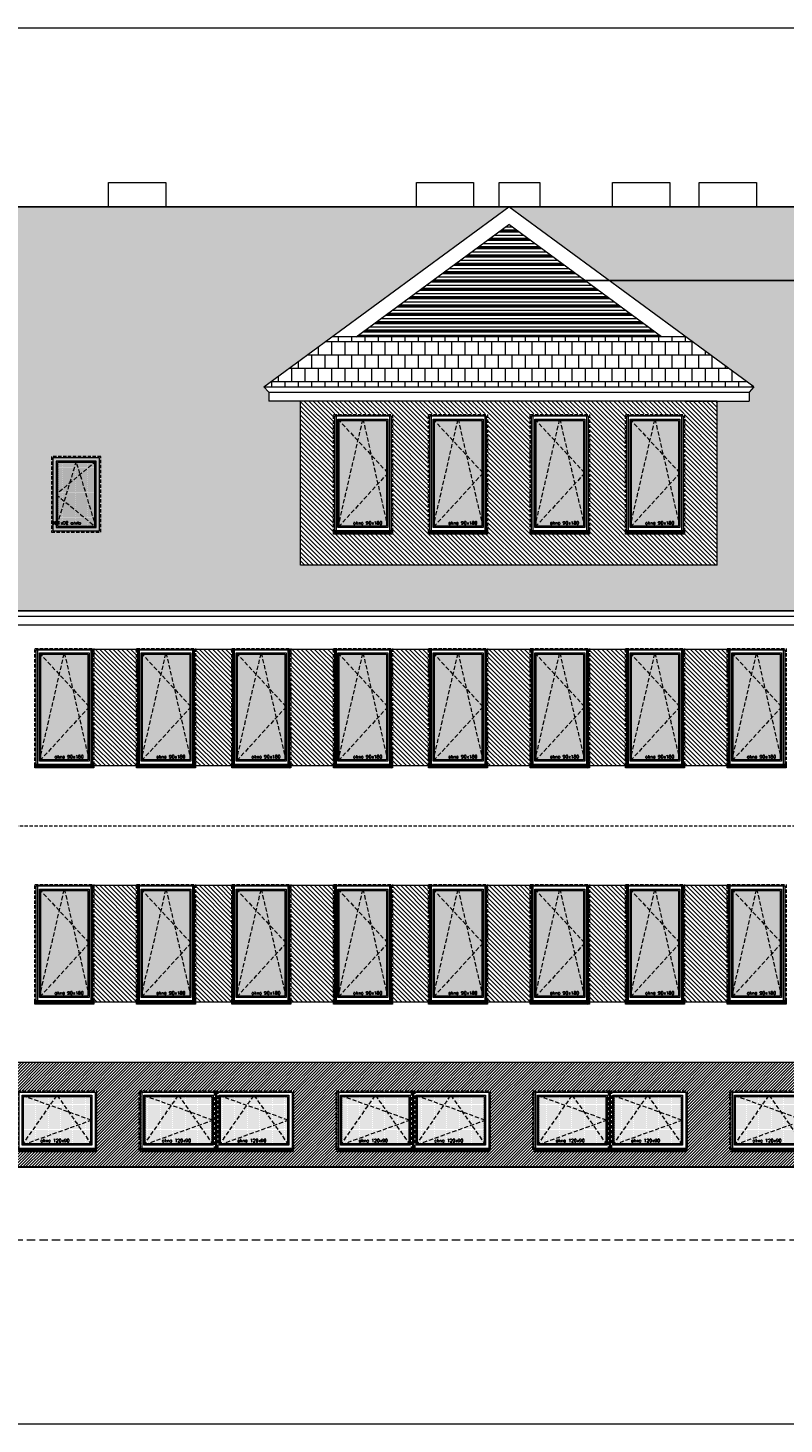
# Model space of a CAD drawing. Header units: millimetres. Extents: x 28291 to 177760, y -399809 to -170937.
# Tile 15 of 256: x 58140 to 59292, y -238865 to -236738. Entities that reach past the tile are written whole.
import ezdxf

# ---------------------------------------------------------------- set-up
doc = ezdxf.new("R2010")
doc.units = ezdxf.units.MM
for name, pattern in [('CACHE', [9.525, 6.35, -3.175]), ('CARKOVANA', [7.5, 5, -2.5]), ('HIDDEN', [9.525, 6.35, -3.175])]:
    doc.linetypes.add(name, pattern=pattern)
doc.layers.get('0').update_dxf_attribs({"lineweight": 0})
for name, color, linetype, lineweight in [('! opisy okien elewacja', 7, 'Continuous', 0), ('!! 0_ Istn-sciany', 3, 'Continuous', 30), ('!! 0_ Istn-widok', 1, 'Continuous', 15), ('!! 0_ WIDOK ELEWACJA', 4, 'Continuous', 0), ('!! 0_Istn-cienka', 4, 'Continuous', 9), ('!! 0_Istn-drzwi', 1, 'Continuous', 13), ('!! 1_Hatch dach', 252, 'Continuous', 5), ('!! 2_NOWE OKNA WIDOk - remont', 140, 'Continuous', 5), ('!! 2_posadzki winyle 2', 43, 'Continuous', 9), ('!! 2_TYNK OBRYS', 252, 'Continuous', 13)]:
    doc.layers.add(name, color=color, linetype=linetype, lineweight=lineweight)
for name, color, linetype, lineweight, true_color in [('!! 0_ Istn-okna - wymienione', 9, 'Continuous', 13, 0x808080), ('!! 1_ELEWACJA KOLOR', 7, 'Continuous', 13, 0x6888bb), ('!! 1_Wyburzenia', 252, 'CARKOVANA', 13, 0x696969), ('!! 2_ELEWACJA COKÓŁ', 9, 'Continuous', 13, 0x808080)]:
    doc.layers.add(name, color=color, linetype=linetype, lineweight=lineweight, true_color=true_color)
doc.layers.add('!!_1  OPISY ELEWACJE', color=250, linetype='Continuous')
doc.styles.add('TXT', font='simplex.shx')

# ---------------------------------------------------------------- blocks, each defined once
blk = doc.blocks.new('okno 90x180')
at = {"layer": '!! 1_Hatch dach', "true_color": 0x575757}
h = blk.add_hatch(dxfattribs=at)
h.set_pattern_fill('DOTS', color=251)
h.set_pattern_definition([(0, (-9632.3096, -11392.1331), (0.79375, 1.5875), [0, -1.5875])])
h.paths.add_polyline_path([(9, -10), (81, -10), (81, -171), (9, -171)])
at = {"layer": '!! 2_posadzki winyle 2'}
h = blk.add_hatch(dxfattribs=at)
h.set_pattern_fill('ANSI31', color=252, scale=0.2)
h.paths.add_polyline_path([(0, -178), (90, -178), (90, -183), (0, -183)])
at = {"layer": '!! 0_ Istn-okna - wymienione', "linetype": 'CARKOVANA', "lineweight": 5}
blk.add_lwpolyline([(0, -1), (90, -1), (90, -180), (0, -180)], close=True, dxfattribs=at)
at = {"layer": '!! 0_ Istn-okna - wymienione'}
for points in [[(2, -3), (88, -3), (88, -178), (2, -178)], [(7, -8), (83, -8), (83, -173), (7, -173)], [(9, -10), (81, -10), (81, -171), (9, -171)], [(0, -178), (90, -178), (90, -183), (0, -183)]]:
    blk.add_lwpolyline(points, close=True, dxfattribs=at)
at = {"layer": '!! 1_Hatch dach', "color": 251, "linetype": 'CACHE', "true_color": 0x575757}
for points in [[(7, -173), (45, -8), (83, -173)], [(7, -8), (83, -90), (7, -173)]]:
    blk.add_lwpolyline(points, dxfattribs=at)
at = {"insert": (30.1, -163.6), "char_height": 5, "attachment_point": 1, "style": 'TXT'}
blk.add_mtext_dynamic_manual_height_columns('okno 90x180', width=52.63, gutter_width=75, heights=[0], dxfattribs=at)
blk = doc.blocks.new('okno 115x115')
at = {"layer": '!! 1_Hatch dach', "true_color": 0x575757}
h = blk.add_hatch(dxfattribs=at)
h.set_pattern_fill('DOTS', color=251, angle=360)
h.set_pattern_definition([(360, (-21873.4686, 1906.5186), (0.79375, 1.5875), [0, -1.5875])])
h.paths.add_polyline_path([(-12259.7, 13266.7), (-12157.7, 13266.7), (-12157.7, 13194.7), (-12259.7, 13194.7)])
h = blk.add_hatch(dxfattribs=at)
h.set_pattern_fill('ANSI31', color=251, scale=0.2, angle=360)
h.paths.add_polyline_path([(-12264.2, 13187.7), (-12153.2, 13187.7), (-12153.2, 13182.7), (-12264.2, 13182.7)])
at = {"layer": '!! 0_ Istn-okna - wymienione', "linetype": 'CARKOVANA', "lineweight": 5}
blk.add_lwpolyline([(-12268.7, 13275.7), (-12148.7, 13275.7), (-12148.7, 13185.7), (-12268.7, 13185.7)], close=True, dxfattribs=at)
at = {"layer": '!! 0_ Istn-okna - wymienione'}
for points in [[(-12266.7, 13273.7), (-12150.7, 13273.7), (-12150.7, 13187.7), (-12266.7, 13187.7)], [(-12261.7, 13268.7), (-12155.7, 13268.7), (-12155.7, 13192.7), (-12261.7, 13192.7)], [(-12259.7, 13266.7), (-12157.7, 13266.7), (-12157.7, 13194.7), (-12259.7, 13194.7)], [(-12266.7, 13187.7), (-12150.7, 13187.7), (-12150.7, 13182.7), (-12266.7, 13182.7)]]:
    blk.add_lwpolyline(points, close=True, dxfattribs=at)
at = {"layer": '!! 1_Hatch dach', "color": 251, "linetype": 'CACHE', "true_color": 0x575757}
for points in [[(-12261.7, 13192.7), (-12208.7, 13268.7), (-12155.7, 13192.7)], [(-12261.7, 13268.7), (-12155.7, 13230.7), (-12261.7, 13192.7)]]:
    blk.add_lwpolyline(points, dxfattribs=at)
at = {"insert": (-12234.1, 13202.1), "char_height": 5, "attachment_point": 1, "style": 'TXT'}
blk.add_mtext_dynamic_manual_height_columns('okno 120x90', width=52.63, gutter_width=75, heights=[0], dxfattribs=at)
blk = doc.blocks.new('OKNO POŁACIOWE')
at = {"layer": '!! 1_Hatch dach', "true_color": 0x575757}
h = blk.add_hatch(dxfattribs=at)
h.set_pattern_fill('DOTS', color=251)
h.set_pattern_definition([(0, (62967.6391, -229507.4222), (0.79375, 1.5875), [0, -1.5875])])
h.paths.add_polyline_path([(72608.9, -218174.3), (72665.9, -218174.3), (72665.9, -218271.3), (72608.9, -218271.3)])
at = {"layer": '!! 0_ Istn-okna - wymienione', "linetype": 'CARKOVANA', "lineweight": 5}
blk.add_lwpolyline([(72599.9, -218165.3), (72674.9, -218165.3), (72674.9, -218280.3), (72599.9, -218280.3)], close=True, dxfattribs=at)
at = {"layer": '!! 0_ Istn-okna - wymienione'}
for points in [[(72601.9, -218167.3), (72672.9, -218167.3), (72672.9, -218278.3), (72601.9, -218278.3)], [(72606.9, -218172.3), (72667.9, -218172.3), (72667.9, -218273.3), (72606.9, -218273.3)], [(72608.9, -218174.3), (72665.9, -218174.3), (72665.9, -218271.3), (72608.9, -218271.3)]]:
    blk.add_lwpolyline(points, close=True, dxfattribs=at)
at = {"layer": '!! 1_Hatch dach', "color": 251, "linetype": 'CACHE', "true_color": 0x575757}
for points in [[(72606.9, -218273.3), (72637.4, -218172.3), (72667.9, -218273.3)], [(72606.9, -218172.3), (72667.9, -218222.8), (72606.9, -218273.3)]]:
    blk.add_lwpolyline(points, dxfattribs=at)
at = {"insert": (72630, -218263.9), "char_height": 5, "attachment_point": 1, "style": 'TXT'}
blk.add_mtext_dynamic_manual_height_columns('okno 90x180', width=52.63, gutter_width=75, heights=[0], dxfattribs=at)

msp = doc.modelspace()

# ---------------------------------------------------------------- hatches: boundary and pattern name
at = {"layer": '!! 1_ELEWACJA KOLOR', "true_color": 0xa78758}
h = msp.add_hatch(dxfattribs=at)
h.set_pattern_fill('ANSI31', color=45, scale=1.5, angle=-90)
h.paths.add_polyline_path([(59190.56903, -237306.48603), (59142.06903, -237306.48603), (58555.56903, -237306.48603), (58555.56903, -237556.44129), (59190.56903, -237556.44129)])
h.paths.add_polyline_path([(58905.56903, -237509.06821), (58905.56903, -237504.06821), (58905.56903, -237326.06821), (58995.56903, -237326.06821), (58995.56903, -237506.06821), (58995.56903, -237509.06821)], flags=16)
h.paths.add_polyline_path([(58910.06903, -237508.06821), (58910.06903, -237504.06821), (58907.56903, -237504.06821), (58907.56903, -237328.06821), (58993.56903, -237328.06821), (58993.56903, -237504.06821), (58991.06903, -237504.06821), (58991.06903, -237508.06821)], flags=0)
h.paths.add_polyline_path([(58912.56903, -237499.06821), (58912.56903, -237333.06821), (58988.56903, -237333.06821), (58988.56903, -237499.06821)], flags=0)
h.paths.add_polyline_path([(58912.56903, -237499.06821), (58914.56903, -237490.33136), (58914.56903, -237335.25242), (58914.40035, -237335.06821), (58950.1112, -237335.06821), (58950.56903, -237333.06821), (58951.02686, -237335.06821), (58986.56903, -237335.06821), (58986.56903, -237413.884), (58988.56903, -237416.06821), (58986.56903, -237418.25242), (58986.56903, -237497.06821), (58914.40035, -237497.06821)], flags=0)
h.paths.add_polyline_path([(58840.56903, -237509.06821), (58750.56903, -237509.06821), (58750.56903, -237504.06821), (58750.56903, -237326.06821), (58840.56903, -237326.06821), (58840.56903, -237506.06821)], flags=16)
h.paths.add_polyline_path([(58836.06903, -237508.06821), (58755.06903, -237508.06821), (58755.06903, -237504.06821), (58752.56903, -237504.06821), (58752.56903, -237328.06821), (58838.56903, -237328.06821), (58838.56903, -237504.06821), (58836.06903, -237504.06821)], flags=0)
h.paths.add_polyline_path([(58833.56903, -237499.06821), (58757.56903, -237499.06821), (58757.56903, -237333.06821), (58833.56903, -237333.06821)], flags=0)
h.paths.add_polyline_path([(58831.56903, -237497.06821), (58759.40035, -237497.06821), (58757.56903, -237499.06821), (58759.56903, -237490.33136), (58759.56903, -237335.25242), (58759.40035, -237335.06821), (58795.1112, -237335.06821), (58795.56903, -237333.06821), (58796.02686, -237335.06821), (58831.56903, -237335.06821), (58831.56903, -237413.884), (58833.56903, -237416.06821), (58831.56903, -237418.25242)], flags=0)
h.paths.add_polyline_path([(59050.56903, -237509.06821), (59050.56903, -237504.06821), (59050.56903, -237326.06821), (59140.56903, -237326.06821), (59140.56903, -237506.06821), (59140.56903, -237509.06821)], flags=16)
h.paths.add_polyline_path([(59052.56903, -237504.06821), (59052.56903, -237328.06821), (59138.56903, -237328.06821), (59138.56903, -237504.06821), (59136.06903, -237504.06821), (59136.06903, -237508.06821), (59055.06903, -237508.06821), (59055.06903, -237504.06821)], flags=0)
h.paths.add_polyline_path([(59057.56903, -237499.06821), (59057.56903, -237333.06821), (59133.56903, -237333.06821), (59133.56903, -237499.06821)], flags=0)
h.paths.add_polyline_path([(59057.56903, -237499.06821), (59059.56903, -237490.33136), (59059.56903, -237335.25242), (59059.40035, -237335.06821), (59095.1112, -237335.06821), (59095.56903, -237333.06821), (59096.02686, -237335.06821), (59131.56903, -237335.06821), (59131.56903, -237413.884), (59133.56903, -237416.06821), (59131.56903, -237418.25242), (59131.56903, -237497.06821), (59059.40035, -237497.06821)], flags=0)
h.paths.add_polyline_path([(58695.56903, -237509.06821), (58605.56903, -237509.06821), (58605.56903, -237504.06821), (58605.56903, -237326.06821), (58695.56903, -237326.06821), (58695.56903, -237506.06821)], flags=16)
h.paths.add_polyline_path([(58693.56903, -237504.06821), (58691.06903, -237504.06821), (58691.06903, -237508.06821), (58610.06903, -237508.06821), (58610.06903, -237504.06821), (58607.56903, -237504.06821), (58607.56903, -237328.06821), (58693.56903, -237328.06821)], flags=0)
h.paths.add_polyline_path([(58688.56903, -237499.06821), (58612.56903, -237499.06821), (58612.56903, -237333.06821), (58688.56903, -237333.06821)], flags=0)
h.paths.add_polyline_path([(58686.56903, -237497.06821), (58614.40035, -237497.06821), (58612.56903, -237499.06821), (58614.56903, -237490.33136), (58614.56903, -237335.25242), (58614.40035, -237335.06821), (58650.1112, -237335.06821), (58650.56903, -237333.06821), (58651.02686, -237335.06821), (58686.56903, -237335.06821), (58686.56903, -237413.884), (58688.56903, -237416.06821), (58686.56903, -237418.25242)], flags=0)
h.paths.add_polyline_path([(58634.39678, -237495.90858), (58684.51583, -237495.90858), (58684.51583, -237488.40858), (58634.39678, -237488.40858)], flags=8)
h.paths.add_polyline_path([(58779.39678, -237495.90858), (58829.51583, -237495.90858), (58829.51583, -237488.40858), (58779.39678, -237488.40858)], flags=8)
h.paths.add_polyline_path([(58934.39678, -237495.90858), (58984.51583, -237495.90858), (58984.51583, -237488.40858), (58934.39678, -237488.40858)], flags=8)
h.paths.add_polyline_path([(59079.39678, -237495.90858), (59129.51583, -237495.90858), (59129.51583, -237488.40858), (59079.39678, -237488.40858)], flags=8)
h = msp.add_hatch(dxfattribs=at)
h.set_pattern_fill('ANSI31', color=45, scale=1.5, angle=-90)
h.set_pattern_definition([(315, (6869.515, -90), (3.36759605, 3.36759605), [])])
h.paths.add_polyline_path([(58238.56903, -237684.26576), (58307.56903, -237684.26576), (58307.56903, -237862.26576), (58238.56903, -237862.26576)])
h = msp.add_hatch(dxfattribs=at)
h.set_pattern_fill('ANSI31', color=45, scale=1.5, angle=-90)
h.set_pattern_definition([(315, (7014.515, -90), (3.36759605, 3.36759605), [])])
h.paths.add_polyline_path([(58393.56903, -237684.26576), (58452.56903, -237684.26576), (58452.56903, -237862.26576), (58393.56903, -237862.26576)])
h = msp.add_hatch(dxfattribs=at)
h.set_pattern_fill('ANSI31', color=45, scale=1.5, angle=-90)
h.set_pattern_definition([(315, (7169.515, -90), (3.36759605, 3.36759605), [])])
h.paths.add_polyline_path([(58538.56903, -237684.26576), (58607.56903, -237684.26576), (58607.56903, -237862.26576), (58538.56903, -237862.26576)])
h = msp.add_hatch(dxfattribs=at)
h.set_pattern_fill('ANSI31', color=45, scale=1.5, angle=-90)
h.set_pattern_definition([(315, (7314.515, -90), (3.36759605, 3.36759605), [])])
h.paths.add_polyline_path([(58693.56903, -237684.26576), (58752.56903, -237684.26576), (58752.56903, -237862.26576), (58693.56903, -237862.26576)])
h = msp.add_hatch(dxfattribs=at)
h.set_pattern_fill('ANSI31', color=45, scale=1.5, angle=-90)
h.set_pattern_definition([(315, (7469.515, -90), (3.36759605, 3.36759605), [])])
h.paths.add_polyline_path([(58838.56903, -237684.26576), (58907.56903, -237684.26576), (58907.56903, -237862.26576), (58838.56903, -237862.26576)])
h = msp.add_hatch(dxfattribs=at)
h.set_pattern_fill('ANSI31', color=45, scale=1.5, angle=-90)
h.set_pattern_definition([(315, (7614.515, -90), (3.36759605, 3.36759605), [])])
h.paths.add_polyline_path([(58993.56903, -237684.26576), (59052.56903, -237684.26576), (59052.56903, -237862.26576), (58993.56903, -237862.26576)])
h = msp.add_hatch(dxfattribs=at)
h.set_pattern_fill('ANSI31', color=45, scale=1.5, angle=-90)
h.set_pattern_definition([(315, (7769.515, -90), (3.36759605, 3.36759605), [])])
h.paths.add_polyline_path([(59138.56903, -237684.26576), (59207.56903, -237684.26576), (59207.56903, -237862.26576), (59138.56903, -237862.26576)])
h = msp.add_hatch(dxfattribs=at)
h.set_pattern_fill('ANSI31', color=45, scale=1.5, angle=-90)
h.set_pattern_definition([(315, (6869.515, -450), (3.36759605, 3.36759605), [])])
h.paths.add_polyline_path([(58238.56903, -238044.26576), (58307.56903, -238044.26576), (58307.56903, -238222.26576), (58238.56903, -238222.26576)])
h = msp.add_hatch(dxfattribs=at)
h.set_pattern_fill('ANSI31', color=45, scale=1.5, angle=-90)
h.set_pattern_definition([(315, (7014.515, -450), (3.36759605, 3.36759605), [])])
h.paths.add_polyline_path([(58393.56903, -238044.26576), (58452.56903, -238044.26576), (58452.56903, -238222.26576), (58393.56903, -238222.26576)])
h = msp.add_hatch(dxfattribs=at)
h.set_pattern_fill('ANSI31', color=45, scale=1.5, angle=-90)
h.set_pattern_definition([(315, (7169.515, -450), (3.36759605, 3.36759605), [])])
h.paths.add_polyline_path([(58538.56903, -238044.26576), (58607.56903, -238044.26576), (58607.56903, -238222.26576), (58538.56903, -238222.26576)])
h = msp.add_hatch(dxfattribs=at)
h.set_pattern_fill('ANSI31', color=45, scale=1.5, angle=-90)
h.set_pattern_definition([(315, (7314.515, -450), (3.36759605, 3.36759605), [])])
h.paths.add_polyline_path([(58693.56903, -238044.26576), (58752.56903, -238044.26576), (58752.56903, -238222.26576), (58693.56903, -238222.26576)])
h = msp.add_hatch(dxfattribs=at)
h.set_pattern_fill('ANSI31', color=45, scale=1.5, angle=-90)
h.set_pattern_definition([(315, (7469.515, -450), (3.36759605, 3.36759605), [])])
h.paths.add_polyline_path([(58838.56903, -238044.26576), (58907.56903, -238044.26576), (58907.56903, -238222.26576), (58838.56903, -238222.26576)])
h = msp.add_hatch(dxfattribs=at)
h.set_pattern_fill('ANSI31', color=45, scale=1.5, angle=-90)
h.set_pattern_definition([(315, (7614.515, -450), (3.36759605, 3.36759605), [])])
h.paths.add_polyline_path([(58993.56903, -238044.26576), (59052.56903, -238044.26576), (59052.56903, -238222.26576), (58993.56903, -238222.26576)])
h = msp.add_hatch(dxfattribs=at)
h.set_pattern_fill('ANSI31', color=45, scale=1.5, angle=-90)
h.set_pattern_definition([(315, (7769.515, -450), (3.36759605, 3.36759605), [])])
h.paths.add_polyline_path([(59138.56903, -238044.26576), (59207.56903, -238044.26576), (59207.56903, -238222.26576), (59138.56903, -238222.26576)])
at = {"layer": '!! 1_Hatch dach', "true_color": 0x990000}
h = msp.add_hatch(dxfattribs=at)
h.set_pattern_fill('AR-B88', color=14, scale=0.1, angle=180)
h.paths.add_polyline_path([(58873.06903, -237010.26576), (55873.06903, -237010.26576), (56246.33593, -237284.71534), (56239.06903, -237292.97319), (56239.06903, -237306.48603), (56227.17773, -237306.48603), (56190.56903, -237306.48603), (56190.56903, -237556.44129), (55555.56903, -237556.44129), (55555.56903, -237306.48603), (55507.06903, -237306.48603), (55507.06903, -237292.97319), (55499.80212, -237284.71534), (55873.06903, -237010.26576), (54941.06903, -237010.26576), (54941.06903, -237626.08383), (56910.29832, -237626.08383), (57374.31903, -237217.7456), (57838.33974, -237626.08383), (59895.06903, -237626.08383), (59895.06903, -237010.26576), (58873.06903, -237010.26576), (59246.33593, -237284.71534), (59239.06903, -237292.97319), (59239.06903, -237306.48603), (59227.17773, -237306.48603), (59190.56903, -237306.48603), (59190.56903, -237556.44129), (58555.56903, -237556.44129), (58555.56903, -237306.48603), (58507.06903, -237306.48603), (58507.06903, -237292.97319), (58499.80212, -237284.71534)])
h.paths.add_polyline_path([(56496.06903, -237391.06821), (56496.06903, -237506.06821), (56421.06903, -237506.06821), (56421.06903, -237391.06821)], flags=16)
h.paths.add_polyline_path([(56489.06903, -237398.06821), (56489.06903, -237499.06821), (56428.06903, -237499.06821), (56428.06903, -237398.06821)], flags=0)
h.paths.add_polyline_path([(56487.06903, -237400.06821), (56487.06903, -237446.91247), (56489.06903, -237448.56821), (56487.06903, -237450.22394), (56487.06903, -237492.44526), (56488.46507, -237497.06821), (56430.48487, -237497.06821), (56428.06903, -237499.06821), (56430.06903, -237492.44526), (56430.06903, -237399.72394), (56430.48487, -237400.06821), (56457.96507, -237400.06821), (56458.56903, -237398.06821), (56459.17299, -237400.06821)], flags=0)
h.paths.add_polyline_path([(59495.06903, -237391.06821), (59570.06903, -237391.06821), (59570.06903, -237506.06821), (59495.06903, -237506.06821)], flags=16)
h.paths.add_polyline_path([(59502.06903, -237398.06821), (59563.06903, -237398.06821), (59563.06903, -237499.06821), (59502.06903, -237499.06821)], flags=0)
h.paths.add_polyline_path([(59504.06903, -237399.72394), (59504.48487, -237400.06821), (59531.96507, -237400.06821), (59532.56903, -237398.06821), (59533.17299, -237400.06821), (59561.06903, -237400.06821), (59561.06903, -237446.91247), (59563.06903, -237448.56821), (59561.06903, -237450.22394), (59561.06903, -237492.44526), (59562.46507, -237497.06821), (59504.48487, -237497.06821), (59502.06903, -237499.06821), (59504.06903, -237492.44526)], flags=0)
h.paths.add_polyline_path([(55345.06903, -237391.06821), (55345.06903, -237506.06821), (55270.06903, -237506.06821), (55270.06903, -237391.06821)], flags=16)
h.paths.add_polyline_path([(55338.06903, -237398.06821), (55338.06903, -237499.06821), (55277.06903, -237499.06821), (55277.06903, -237398.06821)], flags=0)
h.paths.add_polyline_path([(55336.06903, -237400.06821), (55336.06903, -237446.91247), (55338.06903, -237448.56821), (55336.06903, -237450.22394), (55336.06903, -237492.44526), (55337.46507, -237497.06821), (55279.48487, -237497.06821), (55277.06903, -237499.06821), (55279.06903, -237492.44526), (55279.06903, -237399.72394), (55279.48487, -237400.06821), (55306.96507, -237400.06821), (55307.56903, -237398.06821), (55308.17299, -237400.06821)], flags=0)
h.paths.add_polyline_path([(55298.89678, -237495.90858), (55349.01583, -237495.90858), (55349.01583, -237488.40858), (55298.89678, -237488.40858)], flags=24)
h.paths.add_polyline_path([(56449.89678, -237495.90858), (56500.01583, -237495.90858), (56500.01583, -237488.40858), (56449.89678, -237488.40858)], flags=24)
h.paths.add_polyline_path([(59523.89678, -237495.90858), (59574.01583, -237495.90858), (59574.01583, -237488.40858), (59523.89678, -237488.40858)], flags=24)
h = msp.add_hatch(dxfattribs=at)
h.set_pattern_fill('AR-B88', color=14, scale=0.1, angle=180)
h.paths.add_polyline_path([(59142.56989, -237208.41994), (58603.56816, -237208.41994), (58499.80212, -237284.71534), (59246.33593, -237284.71534)])
at = {"layer": '!! 2_ELEWACJA COKÓŁ', "true_color": 0x2b2b2c}
h = msp.add_hatch(dxfattribs=at)
h.set_pattern_fill('ANSI31', color=250)
h.set_pattern_definition([(45, (-4038.4983, -36130.5186), (-2.24506403, 2.24506403), [])])
h.paths.add_polyline_path([(59805.06903, -238314.26576), (58005.06903, -238314.26576), (58005.06903, -238473.84785), (59805.06903, -238473.84785)])
h.paths.add_polyline_path([(59212.06903, -238357.26576), (59327.06903, -238357.26576), (59444.06903, -238357.26576), (59444.06903, -238449.26576), (59212.06903, -238449.26576)], flags=16)
h.paths.add_polyline_path([(59214.06903, -238359.26576), (59325.06903, -238359.26576), (59325.06903, -238445.26576), (59214.06903, -238445.26576)], flags=0)
h.paths.add_polyline_path([(59219.06903, -238364.26576), (59320.06903, -238364.26576), (59320.06903, -238440.26576), (59219.06903, -238440.26576)], flags=0)
h.paths.add_polyline_path([(59224.38482, -238366.26576), (59268.24008, -238366.26576), (59269.56903, -238364.26576), (59270.89798, -238366.26576), (59318.06903, -238366.26576), (59318.06903, -238401.51328), (59320.06903, -238402.26576), (59318.06903, -238403.01823), (59318.06903, -238437.25586), (59318.74008, -238438.26576), (59224.38482, -238438.26576), (59219.06903, -238440.26576), (59221.06903, -238437.25586), (59221.06903, -238365.01823)], flags=0)
h.paths.add_polyline_path([(59144.06903, -238449.26576), (58912.06903, -238449.26576), (58912.06903, -238357.26576), (59027.06903, -238357.26576), (59144.06903, -238357.26576)], flags=16)
h.paths.add_polyline_path([(59140.06903, -238359.26576), (59140.06903, -238445.26576), (59029.06903, -238445.26576), (59029.06903, -238359.26576)], flags=0)
h.paths.add_polyline_path([(59135.06903, -238364.26576), (59135.06903, -238440.26576), (59034.06903, -238440.26576), (59034.06903, -238364.26576)], flags=0)
h.paths.add_polyline_path([(59133.06903, -238366.26576), (59133.06903, -238401.51328), (59135.06903, -238402.26576), (59133.06903, -238403.01823), (59133.06903, -238437.25586), (59133.74008, -238438.26576), (59039.38482, -238438.26576), (59034.06903, -238440.26576), (59036.06903, -238437.25586), (59036.06903, -238365.01823), (59039.38482, -238366.26576), (59083.24008, -238366.26576), (59084.56903, -238364.26576), (59085.89798, -238366.26576)], flags=0)
h.paths.add_polyline_path([(59329.06903, -238359.26576), (59440.06903, -238359.26576), (59440.06903, -238445.26576), (59329.06903, -238445.26576)], flags=0)
h.paths.add_polyline_path([(59334.06903, -238364.26576), (59435.06903, -238364.26576), (59435.06903, -238440.26576), (59334.06903, -238440.26576)], flags=0)
h.paths.add_polyline_path([(59339.38482, -238366.26576), (59383.24008, -238366.26576), (59384.56903, -238364.26576), (59385.89798, -238366.26576), (59433.06903, -238366.26576), (59433.06903, -238401.51328), (59435.06903, -238402.26576), (59433.06903, -238403.01823), (59433.06903, -238437.25586), (59433.74008, -238438.26576), (59339.38482, -238438.26576), (59334.06903, -238440.26576), (59336.06903, -238437.25586), (59336.06903, -238365.01823)], flags=0)
h.paths.add_polyline_path([(59025.06903, -238359.26576), (59025.06903, -238445.26576), (58914.06903, -238445.26576), (58914.06903, -238359.26576)], flags=0)
h.paths.add_polyline_path([(59020.06903, -238364.26576), (59020.06903, -238440.26576), (58919.06903, -238440.26576), (58919.06903, -238364.26576)], flags=0)
h.paths.add_polyline_path([(59018.06903, -238366.26576), (59018.06903, -238401.51328), (59020.06903, -238402.26576), (59018.06903, -238403.01823), (59018.06903, -238437.25586), (59018.74008, -238438.26576), (58924.38482, -238438.26576), (58919.06903, -238440.26576), (58921.06903, -238437.25586), (58921.06903, -238365.01823), (58924.38482, -238366.26576), (58968.24008, -238366.26576), (58969.56903, -238364.26576), (58970.89798, -238366.26576)], flags=0)
h.paths.add_polyline_path([(59512.06903, -238357.26576), (59627.06903, -238357.26576), (59744.06903, -238357.26576), (59744.06903, -238449.26576), (59512.06903, -238449.26576)], flags=16)
h.paths.add_polyline_path([(59514.06903, -238359.26576), (59625.06903, -238359.26576), (59625.06903, -238445.26576), (59514.06903, -238445.26576)], flags=0)
h.paths.add_polyline_path([(59519.06903, -238364.26576), (59620.06903, -238364.26576), (59620.06903, -238440.26576), (59519.06903, -238440.26576)], flags=0)
h.paths.add_polyline_path([(59521.06903, -238365.01823), (59524.38482, -238366.26576), (59568.24008, -238366.26576), (59569.56903, -238364.26576), (59570.89798, -238366.26576), (59618.06903, -238366.26576), (59618.06903, -238401.51328), (59620.06903, -238402.26576), (59618.06903, -238403.01823), (59618.06903, -238437.25586), (59618.74008, -238438.26576), (59524.38482, -238438.26576), (59519.06903, -238440.26576), (59521.06903, -238437.25586)], flags=0)
h.paths.add_polyline_path([(58844.06903, -238449.26576), (58612.06903, -238449.26576), (58612.06903, -238357.26576), (58727.06903, -238357.26576), (58844.06903, -238357.26576)], flags=16)
h.paths.add_polyline_path([(58840.06903, -238359.26576), (58840.06903, -238445.26576), (58729.06903, -238445.26576), (58729.06903, -238359.26576)], flags=0)
h.paths.add_polyline_path([(58835.06903, -238364.26576), (58835.06903, -238440.26576), (58734.06903, -238440.26576), (58734.06903, -238364.26576)], flags=0)
h.paths.add_polyline_path([(58833.06903, -238366.26576), (58833.06903, -238401.51328), (58835.06903, -238402.26576), (58833.06903, -238403.01823), (58833.06903, -238437.25586), (58833.74008, -238438.26576), (58739.38482, -238438.26576), (58734.06903, -238440.26576), (58736.06903, -238437.25586), (58736.06903, -238365.01823), (58739.38482, -238366.26576), (58783.24008, -238366.26576), (58784.56903, -238364.26576), (58785.89798, -238366.26576)], flags=0)
h.paths.add_polyline_path([(59629.06903, -238359.26576), (59740.06903, -238359.26576), (59740.06903, -238445.26576), (59629.06903, -238445.26576)], flags=0)
h.paths.add_polyline_path([(59634.06903, -238364.26576), (59735.06903, -238364.26576), (59735.06903, -238440.26576), (59634.06903, -238440.26576)], flags=0)
h.paths.add_polyline_path([(59636.06903, -238365.01823), (59639.38482, -238366.26576), (59683.24008, -238366.26576), (59684.56903, -238364.26576), (59685.89798, -238366.26576), (59733.06903, -238366.26576), (59733.06903, -238401.51328), (59735.06903, -238402.26576), (59733.06903, -238403.01823), (59733.06903, -238437.25586), (59733.74008, -238438.26576), (59639.38482, -238438.26576), (59634.06903, -238440.26576), (59636.06903, -238437.25586)], flags=0)
h.paths.add_polyline_path([(58725.06903, -238359.26576), (58725.06903, -238445.26576), (58614.06903, -238445.26576), (58614.06903, -238359.26576)], flags=0)
h.paths.add_polyline_path([(58720.06903, -238364.26576), (58720.06903, -238440.26576), (58619.06903, -238440.26576), (58619.06903, -238364.26576)], flags=0)
h.paths.add_polyline_path([(58718.06903, -238366.26576), (58718.06903, -238401.51328), (58720.06903, -238402.26576), (58718.06903, -238403.01823), (58718.06903, -238437.25586), (58718.74008, -238438.26576), (58624.38482, -238438.26576), (58619.06903, -238440.26576), (58621.06903, -238437.25586), (58621.06903, -238365.01823), (58624.38482, -238366.26576), (58668.24008, -238366.26576), (58669.56903, -238364.26576), (58670.89798, -238366.26576)], flags=0)
h.paths.add_polyline_path([(58544.06903, -238449.26576), (58312.06903, -238449.26576), (58312.06903, -238357.26576), (58427.06903, -238357.26576), (58544.06903, -238357.26576)], flags=16)
h.paths.add_polyline_path([(58540.06903, -238359.26576), (58540.06903, -238445.26576), (58429.06903, -238445.26576), (58429.06903, -238359.26576)], flags=0)
h.paths.add_polyline_path([(58535.06903, -238364.26576), (58535.06903, -238440.26576), (58434.06903, -238440.26576), (58434.06903, -238364.26576)], flags=0)
h.paths.add_polyline_path([(58533.06903, -238366.26576), (58533.06903, -238401.51328), (58535.06903, -238402.26576), (58533.06903, -238403.01823), (58533.06903, -238437.25586), (58533.74008, -238438.26576), (58439.38482, -238438.26576), (58434.06903, -238440.26576), (58436.06903, -238437.25586), (58436.06903, -238365.01823), (58439.38482, -238366.26576), (58483.24008, -238366.26576), (58484.56903, -238364.26576), (58485.89798, -238366.26576)], flags=0)
h.paths.add_polyline_path([(58425.06903, -238359.26576), (58425.06903, -238445.26576), (58314.06903, -238445.26576), (58314.06903, -238359.26576)], flags=0)
h.paths.add_polyline_path([(58420.06903, -238364.26576), (58420.06903, -238440.26576), (58319.06903, -238440.26576), (58319.06903, -238364.26576)], flags=0)
h.paths.add_polyline_path([(58420.06903, -238402.26576), (58418.06903, -238403.01823), (58418.06903, -238437.25586), (58418.74008, -238438.26576), (58324.38482, -238438.26576), (58319.06903, -238440.26576), (58321.06903, -238437.25586), (58321.06903, -238365.01823), (58324.38482, -238366.26576), (58368.24008, -238366.26576), (58369.56903, -238364.26576), (58370.89798, -238366.26576), (58418.06903, -238366.26576), (58418.06903, -238401.51328)], flags=0)
h.paths.add_polyline_path([(58244.06903, -238449.26576), (58012.06903, -238449.26576), (58012.06903, -238357.26576), (58127.06903, -238357.26576), (58244.06903, -238357.26576)], flags=16)
h.paths.add_polyline_path([(58240.06903, -238359.26576), (58240.06903, -238445.26576), (58129.06903, -238445.26576), (58129.06903, -238359.26576)], flags=0)
h.paths.add_polyline_path([(58235.06903, -238364.26576), (58235.06903, -238440.26576), (58134.06903, -238440.26576), (58134.06903, -238364.26576)], flags=0)
h.paths.add_polyline_path([(58235.06903, -238402.26576), (58233.06903, -238403.01823), (58233.06903, -238437.25586), (58233.74008, -238438.26576), (58139.38482, -238438.26576), (58134.06903, -238440.26576), (58136.06903, -238437.25586), (58136.06903, -238365.01823), (58139.38482, -238366.26576), (58183.24008, -238366.26576), (58184.56903, -238364.26576), (58185.89798, -238366.26576), (58233.06903, -238366.26576), (58233.06903, -238401.51328)], flags=0)
h.paths.add_polyline_path([(58125.06903, -238359.26576), (58125.06903, -238445.26576), (58014.06903, -238445.26576), (58014.06903, -238359.26576)], flags=0)
h.paths.add_polyline_path([(58120.06903, -238364.26576), (58120.06903, -238440.26576), (58019.06903, -238440.26576), (58019.06903, -238364.26576)], flags=0)
h.paths.add_polyline_path([(58120.06903, -238402.26576), (58118.06903, -238403.01823), (58118.06903, -238437.25586), (58118.74008, -238438.26576), (58024.38482, -238438.26576), (58019.06903, -238440.26576), (58021.06903, -238437.25586), (58021.06903, -238365.01823), (58024.38482, -238366.26576), (58068.24008, -238366.26576), (58069.56903, -238364.26576), (58070.89798, -238366.26576), (58118.06903, -238366.26576), (58118.06903, -238401.51328)], flags=0)
h.paths.add_polyline_path([(59657.89678, -238437.10613), (59707.06345, -238437.10613), (59707.06345, -238429.60613), (59657.89678, -238429.60613)], flags=8)
h.paths.add_polyline_path([(59542.89678, -238437.10613), (59592.06345, -238437.10613), (59592.06345, -238429.60613), (59542.89678, -238429.60613)], flags=8)
h.paths.add_polyline_path([(59357.89678, -238437.10613), (59407.06345, -238437.10613), (59407.06345, -238429.60613), (59357.89678, -238429.60613)], flags=8)
h.paths.add_polyline_path([(59242.89678, -238437.10613), (59292.06345, -238437.10613), (59292.06345, -238429.60613), (59242.89678, -238429.60613)], flags=8)
h.paths.add_polyline_path([(59057.89678, -238437.10613), (59107.06345, -238437.10613), (59107.06345, -238429.60613), (59057.89678, -238429.60613)], flags=8)
h.paths.add_polyline_path([(58942.89678, -238437.10613), (58992.06345, -238437.10613), (58992.06345, -238429.60613), (58942.89678, -238429.60613)], flags=8)
h.paths.add_polyline_path([(58757.89678, -238437.10613), (58807.06345, -238437.10613), (58807.06345, -238429.60613), (58757.89678, -238429.60613)], flags=8)
h.paths.add_polyline_path([(58642.89678, -238437.10613), (58692.06345, -238437.10613), (58692.06345, -238429.60613), (58642.89678, -238429.60613)], flags=8)
h.paths.add_polyline_path([(58457.89678, -238437.10613), (58507.06345, -238437.10613), (58507.06345, -238429.60613), (58457.89678, -238429.60613)], flags=8)
h.paths.add_polyline_path([(58342.89678, -238437.10613), (58392.06345, -238437.10613), (58392.06345, -238429.60613), (58342.89678, -238429.60613)], flags=8)
h.paths.add_polyline_path([(58157.89678, -238437.10613), (58207.06345, -238437.10613), (58207.06345, -238429.60613), (58157.89678, -238429.60613)], flags=8)
h.paths.add_polyline_path([(58042.89678, -238437.10613), (58092.06345, -238437.10613), (58092.06345, -238429.60613), (58042.89678, -238429.60613)], flags=8)
at = {"layer": '!! 2_posadzki winyle 2'}
h = msp.add_hatch(dxfattribs=at)
h.set_pattern_fill('PLASTI', color=256, scale=2, angle=180)
h.paths.add_polyline_path([(58873.06903, -237037.37954), (58640.44444, -237208.41994), (59105.69362, -237208.41994)])

# ---------------------------------------------------------------- linework, layer by layer
at = {"layer": '! opisy okien elewacja'}
msp.add_lwpolyline([(53420.42771, -236737.82104), (60543.65378, -236737.82104), (60543.65378, -238865.24478), (53420.42771, -238865.24478)], close=True, dxfattribs=at)
for points in [[(58555.56903, -237556.44129), (58555.56903, -237306.48603)], [(59190.56903, -237556.44129), (59190.56903, -237306.48603)]]:
    msp.add_lwpolyline(points, dxfattribs=at)
at = {"layer": '!! 0_ Istn-sciany'}
msp.add_lwpolyline([(59954.93486, -238473.84785), (58000.06903, -238473.84785)], dxfattribs=at)
at = {"layer": '!! 0_ Istn-widok'}
msp.add_lwpolyline([(57838.33974, -237626.08383), (59895.06903, -237626.08383)], dxfattribs=at)
at = {"layer": '!! 0_ WIDOK ELEWACJA'}
for points in [[(58263.06903, -236973.26576), (58350.06903, -236973.26576), (58350.06903, -237010.26576), (58263.06903, -237010.26576)], [(58732.06903, -236973.26576), (58819.06903, -236973.26576), (58819.06903, -237010.26576), (58732.06903, -237010.26576)], [(58858.06903, -236973.26576), (58920.06903, -236973.26576), (58920.06903, -237010.26576), (58858.06903, -237010.26576)], [(59031.06903, -236973.26576), (59118.06903, -236973.26576), (59118.06903, -237010.26576), (59031.06903, -237010.26576)], [(59163.06903, -236973.26576), (59250.06903, -236973.26576), (59250.06903, -237010.26576), (59163.06903, -237010.26576)], [(54941.06903, -237626.08383), (54941.06903, -237010.26576), (59895.06903, -237010.26576), (59895.06903, -237626.08383), (57838.33974, -237626.08383), (57374.31903, -237217.7456), (56910.29832, -237626.08383)], [(58610.06903, -237328.06821), (58691.06903, -237328.06821), (58691.06903, -237508.06821), (58610.06903, -237508.06821)], [(58755.06903, -237328.06821), (58836.06903, -237328.06821), (58836.06903, -237508.06821), (58755.06903, -237508.06821)], [(58910.06903, -237328.06821), (58991.06903, -237328.06821), (58991.06903, -237508.06821), (58910.06903, -237508.06821)], [(59055.06903, -237328.06821), (59136.06903, -237328.06821), (59136.06903, -237508.06821), (59055.06903, -237508.06821)], [(58155.06903, -237684.26576), (58236.06903, -237684.26576), (58236.06903, -237864.26576), (58155.06903, -237864.26576)], [(58310.06903, -237684.26576), (58391.06903, -237684.26576), (58391.06903, -237864.26576), (58310.06903, -237864.26576)], [(58455.06903, -237684.26576), (58536.06903, -237684.26576), (58536.06903, -237864.26576), (58455.06903, -237864.26576)], [(58455.06903, -237684.26576), (58536.06903, -237684.26576), (58536.06903, -237864.26576), (58455.06903, -237864.26576)], [(58610.06903, -237684.26576), (58691.06903, -237684.26576), (58691.06903, -237864.26576), (58610.06903, -237864.26576)], [(58755.06903, -237684.26576), (58836.06903, -237684.26576), (58836.06903, -237864.26576), (58755.06903, -237864.26576)], [(58910.06903, -237684.26576), (58991.06903, -237684.26576), (58991.06903, -237864.26576), (58910.06903, -237864.26576)], [(59055.06903, -237684.26576), (59136.06903, -237684.26576), (59136.06903, -237864.26576), (59055.06903, -237864.26576)], [(59210.06903, -237684.26576), (59291.06903, -237684.26576), (59291.06903, -237864.26576), (59210.06903, -237864.26576)], [(58155.06903, -238044.26576), (58236.06903, -238044.26576), (58236.06903, -238224.26576), (58155.06903, -238224.26576)], [(58310.06903, -238044.26576), (58391.06903, -238044.26576), (58391.06903, -238224.26576), (58310.06903, -238224.26576)], [(58455.06903, -238044.26576), (58536.06903, -238044.26576), (58536.06903, -238224.26576), (58455.06903, -238224.26576)], [(58455.06903, -238044.26576), (58536.06903, -238044.26576), (58536.06903, -238224.26576), (58455.06903, -238224.26576)], [(58610.06903, -238044.26576), (58691.06903, -238044.26576), (58691.06903, -238224.26576), (58610.06903, -238224.26576)], [(58755.06903, -238044.26576), (58836.06903, -238044.26576), (58836.06903, -238224.26576), (58755.06903, -238224.26576)], [(58910.06903, -238044.26576), (58991.06903, -238044.26576), (58991.06903, -238224.26576), (58910.06903, -238224.26576)], [(59055.06903, -238044.26576), (59136.06903, -238044.26576), (59136.06903, -238224.26576), (59055.06903, -238224.26576)], [(59210.06903, -238044.26576), (59291.06903, -238044.26576), (59291.06903, -238224.26576), (59210.06903, -238224.26576)], [(58244.06903, -238359.26576), (58244.06903, -238449.26576), (58014.06903, -238449.26576), (58014.06903, -238359.26576)], [(58544.06903, -238359.26576), (58544.06903, -238449.26576), (58314.06903, -238449.26576), (58314.06903, -238359.26576)], [(58844.06903, -238359.26576), (58844.06903, -238449.26576), (58614.06903, -238449.26576), (58614.06903, -238359.26576)], [(59144.06903, -238359.26576), (59144.06903, -238449.26576), (58914.06903, -238449.26576), (58914.06903, -238359.26576)], [(59444.06903, -238359.26576), (59444.06903, -238449.26576), (59214.06903, -238449.26576), (59214.06903, -238359.26576)]]:
    msp.add_lwpolyline(points, close=True, dxfattribs=at)
for points in [[(59895.06903, -237010.26576), (53582.06903, -237010.26576)], [(58499.80212, -237284.71534), (58873.06903, -237010.26576)], [(59246.33593, -237284.71534), (58873.06903, -237010.26576)], [(58640.44444, -237208.41994), (58873.06903, -237037.37954)], [(59105.69362, -237208.41994), (58873.06903, -237037.37954)], [(59142.56989, -237208.41994), (58603.56816, -237208.41994)], [(58499.80212, -237284.71534), (58507.06903, -237292.97319)], [(58499.80212, -237284.71534), (58507.06903, -237292.97319)], [(58499.80212, -237284.71534), (59246.33593, -237284.71534)], [(59246.33593, -237284.71534), (59239.06903, -237292.97319)], [(59246.33593, -237284.71534), (59239.06903, -237292.97319)], [(58507.06903, -237292.97319), (58507.06903, -237306.48603)], [(58507.06903, -237292.97319), (58507.06903, -237306.48603)], [(58507.06903, -237292.97319), (59239.06903, -237292.97319)], [(58604.06903, -237306.48603), (58507.06903, -237306.48603)], [(58518.96033, -237306.48603), (58507.06903, -237306.48603)], [(58604.06903, -237306.48603), (58507.06903, -237306.48603)], [(58518.96033, -237306.48603), (58507.06903, -237306.48603)], [(59190.56903, -237306.48603), (58555.56903, -237306.48603)], [(59142.06903, -237306.48603), (59239.06903, -237306.48603)], [(59190.56903, -237306.48603), (59239.06903, -237306.48603)], [(59227.17773, -237306.48603), (59239.06903, -237306.48603)], [(59227.17773, -237306.48603), (59239.06903, -237306.48603)], [(59239.06903, -237292.97319), (59239.06903, -237306.48603)], [(59239.06903, -237292.97319), (59239.06903, -237306.48603)], [(59190.56903, -237556.44129), (58555.56903, -237556.44129)], [(57847.72366, -237634.34168), (59895.06903, -237634.34168)], [(59895.06903, -237647.85452), (57864.81404, -237647.85452)], [(59810.06903, -238314.26576), (58000.06903, -238314.26576)]]:
    msp.add_lwpolyline(points, dxfattribs=at)
at = {"layer": '!! 0_Istn-cienka', "linetype": 'HIDDEN', "ltscale": 2}
msp.add_lwpolyline([(58005.06903, -238584.26576), (59805.06903, -238584.26576)], dxfattribs=at)
at = {"layer": '!! 0_Istn-drzwi'}
msp.add_lwpolyline([(53582.06903, -237010.26576), (59895.06903, -237010.26576)], dxfattribs=at)
at = {"layer": '!! 1_Wyburzenia'}
msp.add_lwpolyline([(59805.06903, -237954.26576), (58000.06903, -237954.26576)], dxfattribs=at)
at = {"layer": '!! 2_TYNK OBRYS'}
for points in [[(58238.56903, -237684.26576), (58307.56903, -237684.26576), (58307.56903, -237862.26576), (58238.56903, -237862.26576)], [(58393.56903, -237684.26576), (58452.56903, -237684.26576), (58452.56903, -237862.26576), (58393.56903, -237862.26576)], [(58538.56903, -237684.26576), (58607.56903, -237684.26576), (58607.56903, -237862.26576), (58538.56903, -237862.26576)], [(58693.56903, -237684.26576), (58752.56903, -237684.26576), (58752.56903, -237862.26576), (58693.56903, -237862.26576)], [(58838.56903, -237684.26576), (58907.56903, -237684.26576), (58907.56903, -237862.26576), (58838.56903, -237862.26576)], [(58993.56903, -237684.26576), (59052.56903, -237684.26576), (59052.56903, -237862.26576), (58993.56903, -237862.26576)], [(59138.56903, -237684.26576), (59207.56903, -237684.26576), (59207.56903, -237862.26576), (59138.56903, -237862.26576)], [(58238.56903, -238044.26576), (58307.56903, -238044.26576), (58307.56903, -238222.26576), (58238.56903, -238222.26576)], [(58393.56903, -238044.26576), (58452.56903, -238044.26576), (58452.56903, -238222.26576), (58393.56903, -238222.26576)], [(58538.56903, -238044.26576), (58607.56903, -238044.26576), (58607.56903, -238222.26576), (58538.56903, -238222.26576)], [(58693.56903, -238044.26576), (58752.56903, -238044.26576), (58752.56903, -238222.26576), (58693.56903, -238222.26576)], [(58838.56903, -238044.26576), (58907.56903, -238044.26576), (58907.56903, -238222.26576), (58838.56903, -238222.26576)], [(58993.56903, -238044.26576), (59052.56903, -238044.26576), (59052.56903, -238222.26576), (58993.56903, -238222.26576)], [(59138.56903, -238044.26576), (59207.56903, -238044.26576), (59207.56903, -238222.26576), (59138.56903, -238222.26576)]]:
    msp.add_lwpolyline(points, close=True, dxfattribs=at)
at = {"layer": '!!_1  OPISY ELEWACJE'}
msp.add_lwpolyline([(59917.26792, -237122.65009), (58884.05172, -237122.65009)], dxfattribs=at)

# ---------------------------------------------------------------- block references
at = {"layer": '! opisy okien elewacja', "xscale": -1}
msp.add_blockref('OKNO POŁACIOWE', (130851.01779, -19225.77916), dxfattribs=at)
at = {"layer": '!! 2_NOWE OKNA WIDOk - remont'}
for name, p in [('okno 90x180', (58605.56903, -237326.06821)), ('okno 90x180', (58750.56903, -237326.06821)), ('okno 90x180', (58905.56903, -237326.06821)), ('okno 90x180', (59050.56903, -237326.06821)), ('okno 90x180', (58150.56903, -237682.26576)), ('okno 90x180', (58305.56903, -237682.26576)), ('okno 90x180', (58450.56903, -237682.26576)), ('okno 90x180', (58605.56903, -237682.26576)), ('okno 90x180', (58750.56903, -237682.26576)), ('okno 90x180', (58905.56903, -237682.26576)), ('okno 90x180', (59050.56903, -237682.26576)), ('okno 90x180', (59205.56903, -237682.26576)), ('okno 90x180', (58150.56903, -238042.26576)), ('okno 90x180', (58305.56903, -238042.26576)), ('okno 90x180', (58450.56903, -238042.26576)), ('okno 90x180', (58605.56903, -238042.26576)), ('okno 90x180', (58750.56903, -238042.26576)), ('okno 90x180', (58905.56903, -238042.26576)), ('okno 90x180', (59050.56903, -238042.26576)), ('okno 90x180', (59205.56903, -238042.26576)), ('okno 115x115', (70393.22804, -251632.91753)), ('okno 115x115', (70578.22804, -251632.91753)), ('okno 115x115', (70693.22804, -251632.91753)), ('okno 115x115', (70878.22804, -251632.91753)), ('okno 115x115', (70993.22804, -251632.91753)), ('okno 115x115', (71178.22804, -251632.91753)), ('okno 115x115', (71293.22804, -251632.91753)), ('okno 115x115', (71478.22804, -251632.91753))]:
    msp.add_blockref(name, p, dxfattribs=at)

doc.saveas('drawing.dxf')
